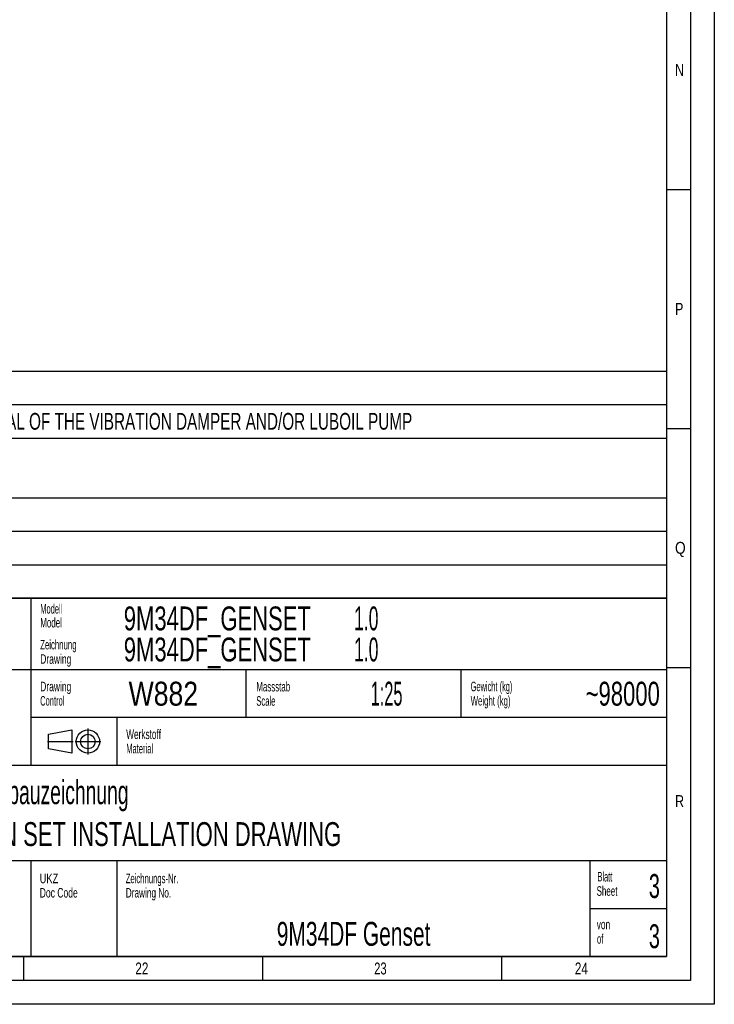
# Model space of a CAD drawing. Header units: millimetres. Extents: x 0 to 1189, y 0 to 841.
# Tile 94 of 136: x 1044 to 1189, y 0 to 206. Entities that reach past the tile are written whole.
import ezdxf
from ezdxf.enums import TextEntityAlignment as Align

# ---------------------------------------------------------------- set-up
doc = ezdxf.new("R2010")
doc.units = ezdxf.units.MM
doc.header["$LTSCALE"] = 65.395
doc.linetypes.add('CENTER', pattern=[0.6, 0.375, -0.075, 0.075, -0.075])
doc.layers.get('0').update_dxf_attribs({"linetype": 'CONTINUOUS'})
doc.styles.get("Standard").update_dxf_attribs({"font": 'txt', "width": 0.6})
doc.styles.add('TEXTSTYLE_2', font='txt')
doc.styles.add('TEXTSTYLE_3', font='txt', dxfattribs={"width": 0.8})

# ---------------------------------------------------------------- blocks, each defined once
blk = doc.blocks.new('*T996')
at = {"color": 5, "linetype": 'Continuous'}
for p, q in [((0, 0), (187, 0)), ((0, 0), (0, -75)), ((187, 0), (187, -75)), ((0, -75), (187, -75))]:
    blk.add_line(p, q, dxfattribs=at)
at = {"color": 2, "linetype": 'Continuous', "style": 'TEXTSTYLE_3'}
for s, width, p in [('9M34DF_GENSET', 0.688645, (73.4, -6.75)), ('1.0', 0.547619, (121.61, -6.75)), ('9M34DF_GENSET', 0.688645, (73.4, -13.25)), ('1.0', 0.547619, (121.61, -13.25))]:
    blk.add_text(s, height=5, dxfattribs=dict(at, width=width)).set_placement(p)
for s, width, p in [('W882', 0.833333, (81.68, -22.5)), ('1:25', 0.511905, (128.4, -22.5)), ('-', 0.619048, (11, -72.75))]:
    blk.add_text(s, height=5, dxfattribs=dict(at, width=width)).set_placement(p, align=Align.CENTER)
for s, width, p in [('~98000', 0.690476, (185.6, -22.5)), ('3', 0.619048, (185.6, -62.75)), ('3', 0.619048, (185.6, -73.25))]:
    blk.add_text(s, height=5, dxfattribs=dict(at, width=width)).set_placement(p, align=Align.RIGHT)
at = {"color": 5, "linetype": 'Continuous', "width": 0.761905}
blk.add_text('mK', height=2, dxfattribs=at).set_placement((45.07, -31), align=Align.CENTER)
at = {"color": 7, "linetype": 'Continuous', "style": 'TEXTSTYLE_3'}
for s, width, p in [('Aggregat - Einbauzeichnung', 0.604396, (23.4, -43.12)), ('DIESEL GEN SET INSTALLATION DRAWING', 0.689116, (23.4, -51.88))]:
    blk.add_text(s, height=5, dxfattribs=dict(at, width=width)).set_placement(p)
at = {"color": 7, "linetype": 'Continuous', "style": 'TEXTSTYLE_3', "width": 0.655678}
blk.add_text('9M34DF Genset', height=5, dxfattribs=at).set_placement((121.5, -72.75), align=Align.CENTER)
blk = doc.blocks.new('*T997')
at = {"color": 2, "linetype": 'Continuous'}
for p, q in [((0, 0), (278, 0)), ((0, 0), (0, -47.5)), ((278, 0), (278, -47.5)), ((0, -7), (278, -7)), ((8, -7), (8, -47.5)), ((0, -14), (278, -14)), ((0, -26.5), (278, -26.5)), ((0, -33.5), (278, -33.5)), ((0, -40.5), (278, -40.5)), ((0, -47.5), (278, -47.5))]:
    blk.add_line(p, q, dxfattribs=at)
for s, width, p in [('Anmerkung / REMARKS', 0.674185, (1.05, -5.25)), ('SPACE REQUIRED FOR MEASURING TORSIONAL VIBRATIONS, AND/OR FOR REMOVAL OF THE VIBRATION DAMPER AND/OR LUBOIL PUMP', 0.683886, (9.05, -12.25)), ('SPACE REQUIRED FOR REMOVAL OF PISTON AND CYLINDER LINER', 0.680087, (9.05, -19.25)), ('REDUCED REMOVAL HEIGHT PISTON AND LINER 2300mm', 0.689441, (9.05, -24.5)), ('SPACE REQUIRED FOR TERMINAL SET', 0.682028, (9.05, -31.75)), ('SPACE REQUIRED FOR TURBOCHARGER SHAFT', 0.692407, (9.05, -38.75)), ('SPACE TRQUIRED FOR CHARGE AIR COOLER REMOVING', 0.684656, (9.05, -45.75))]:
    blk.add_text(s, height=3.5, dxfattribs=dict(at, width=width)).set_placement(p)
at = {"color": 2, "linetype": 'Continuous', "width": 0.619048}
for s, p in [('b', (4, -12.25)), ('e', (4, -19.25)), ('k', (4, -31.75)), ('o', (4, -38.75)), ('p', (4, -45.75))]:
    blk.add_text(s, height=3.5, dxfattribs=at).set_placement(p, align=Align.CENTER)

msp = doc.modelspace()

# ---------------------------------------------------------------- linework, layer by layer
at = {"color": 5, "linetype": 'Continuous'}
for p, q in [((1189, 841), (1189, 0)), ((1179, 831), (1179, 10)), ((1179, 170.5), (1184, 170.5)), ((1179, 120.5), (1184, 120.5)), ((1179, 70.5), (1184, 70.5)), ((1179, 10), (10, 10)), ((1044.5, 5), (1044.5, 10)), ((1094.5, 5), (1094.5, 10)), ((1144.5, 5), (1144.5, 10)), ((1189, 0), (0, 0))]:
    msp.add_line(p, q, dxfattribs=at)
at = {"color": 6, "linetype": 'Continuous'}
for p, q in [((1184, 836), (1184, 5)), ((1179, 85), (992, 85)), ((1179, 70), (992, 70)), ((1184, 5), (5, 5))]:
    msp.add_line(p, q, dxfattribs=at)
at = {"color": 7, "linetype": 'Continuous'}
for p, q in [((1046, 50), (1046, 85)), ((1091, 60), (1091, 70)), ((1136, 60), (1136, 70)), ((1179, 60), (1046, 60)), ((1064, 50), (1064, 60)), ((1049.65902, 56.51096), (1054.53774, 57.42572)), ((1049.65902, 53.46176), (1049.65902, 56.51096)), ((1054.53774, 57.42572), (1054.53774, 52.547)), ((1054.53774, 52.547), (1049.65902, 53.46176)), ((1179, 50), (992, 50)), ((1179, 30), (992, 30)), ((1046, 10), (1046, 29.97776)), ((1064, 10), (1064, 29.97776)), ((1163, 10), (1163, 30)), ((1179, 20), (1163, 19.99784))]:
    msp.add_line(p, q, dxfattribs=at)
at = {"color": 5, "linetype": 'CENTER'}
for p, q in [((1057.89186, 57.68614), (1057.89186, 52.28658)), ((1049.40637, 54.98636), (1054.80636, 54.98636)), ((1055.19209, 54.98636), (1060.59164, 54.98636))]:
    msp.add_line(p, q, dxfattribs=at)
at = {"color": 7, "linetype": 'Continuous'}
for radius in [2.43936, 1.5246]:
    msp.add_circle((1057.89186, 54.98636), radius, dxfattribs=at)

# ---------------------------------------------------------------- block references
for name, p in [('*T997', (901.00022, 132.49988)), ('*T996', (992, 85))]:
    msp.add_blockref(name, p)

# ---------------------------------------------------------------- texts
at = {"color": 5, "linetype": 'Continuous'}
for s, height, style, width, p in [('N', 2.50001, 'TEXTSTYLE_2', 0.785714, (1180.77091, 194.271)), ('P', 2.50001, 'TEXTSTYLE_2', 0.785714, (1180.77091, 144.271)), ('Q', 2.50001, 'TEXTSTYLE_2', 0.857143, (1180.77091, 94.271)), ('Modell', 2, 'TEXTSTYLE_3', 0.587302, (1047.90891, 81.76214)), ('Model', 2, 'TEXTSTYLE_3', 0.62381, (1047.90891, 78.86214)), ('Zeichnung', 2, 'TEXTSTYLE_3', 0.608466, (1047.90891, 74.26214)), ('Drawing', 2, 'TEXTSTYLE_3', 0.663265, (1047.90891, 71.26214)), ('Drawing', 2, 'TEXTSTYLE_3', 0.663265, (1047.90186, 65.5095)), ('Massstab', 2, 'TEXTSTYLE_3', 0.619048, (1093.1414, 65.47636)), ('Gewicht (kg)', 2, 'TEXTSTYLE_3', 0.581349, (1138.00443, 65.51831)), ('Control', 2, 'TEXTSTYLE_3', 0.588435, (1047.90186, 62.5095)), ('Scale', 2, 'TEXTSTYLE_3', 0.595238, (1093.1414, 62.47636)), ('Weight (kg)', 2, 'TEXTSTYLE_3', 0.61039, (1138.00443, 62.51831)), ('Werkstoff', 2, 'TEXTSTYLE_3', 0.645503, (1065.90891, 55.51214)), ('Material', 2, 'TEXTSTYLE_3', 0.571429, (1065.90891, 52.51214)), ('R', 2.50001, 'TEXTSTYLE_2', 0.785714, (1180.77091, 41.271)), ('UKZ', 2, 'TEXTSTYLE_3', 0.722222, (1047.80501, 25.34131)), ('Zeichnungs-Nr.', 2, 'TEXTSTYLE_3', 0.602041, (1065.80501, 25.34131)), ('Blatt', 2, 'TEXTSTYLE_3', 0.533333, (1164.54782, 25.70337)), ('Sheet', 2, 'TEXTSTYLE_3', 0.62381, (1164.36447, 22.70337)), ('Doc Code', 2, 'TEXTSTYLE_3', 0.669643, (1047.80501, 22.34131)), ('Drawing No.', 2, 'TEXTSTYLE_3', 0.647186, (1065.80501, 22.34131)), ('von', 2, 'TEXTSTYLE_3', 0.650794, (1164.39227, 15.71354)), ('of', 2, 'TEXTSTYLE_3', 0.595238, (1164.44465, 12.68735)), ('22', 2.50001, 'TEXTSTYLE_2', 0.738095, (1067.806, 6.248)), ('23', 2.50001, 'TEXTSTYLE_2', 0.702381, (1117.806, 6.248)), ('24', 2.50001, 'TEXTSTYLE_2', 0.738095, (1159.806, 6.248))]:
    msp.add_text(s, height=height, dxfattribs=dict(at, style=style, width=width)).set_placement(p)

doc.saveas('drawing.dxf')
